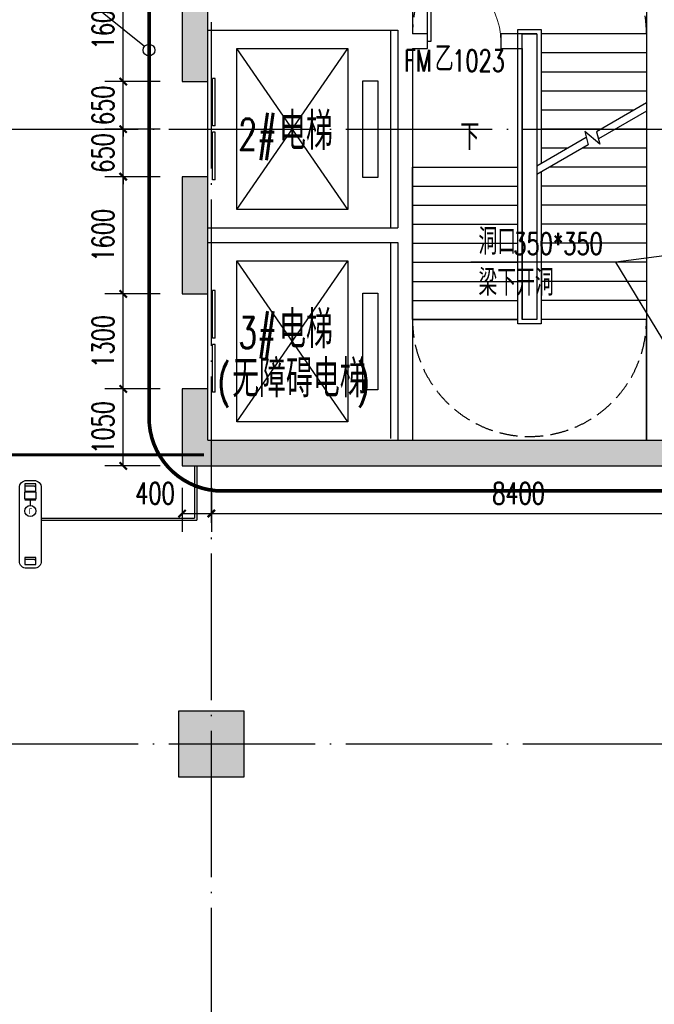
# Model space of a CAD drawing. Extents: x 797781 to 1255204, y 21234 to 1024248.
# Tile 153 of 256: x 944287 to 952965, y 184323 to 197774. Entities that reach past the tile are written whole.
import ezdxf
from ezdxf.enums import TextEntityAlignment as Align

# ---------------------------------------------------------------- set-up
doc = ezdxf.new("R2010")
doc.units = 0
doc.header["$LTSCALE"] = 1000
doc.header["$MEASUREMENT"] = 0
for name, pattern in [('( Hidden )', [0.375, 0.25, -0.125]), ('230303生产综合楼-平面图_t8$0$DASH', [0.35, 0.25, -0.1]), ('230303生产综合楼-平面图_t8$0$DOTE', [2.42, 2, -0.2, 0.02, -0.2])]:
    doc.linetypes.add(name, pattern=pattern)
for name, color, linetype in [('230303生产综合楼-平面图_t8$0$A-PLAN-EVTR', 2, 'Continuous'), ('230303生产综合楼-平面图_t8$0$COLUMN', 40, 'Continuous'), ('230303生产综合楼-平面图_t8$0$DIM_IDEN', 3, 'Continuous'), ('230303生产综合楼-平面图_t8$0$DIM_LEAD', 3, 'Continuous'), ('230303生产综合楼-平面图_t8$0$DIM_SYMB', 3, 'Continuous'), ('230303生产综合楼-平面图_t8$0$DOOR_FIRE', 4, 'Continuous'), ('230303生产综合楼-平面图_t8$0$DOOR_FIRE_TEXT', 7, 'Continuous'), ('230303生产综合楼-平面图_t8$0$DOTE', 1, '230303生产综合楼-平面图_t8$0$DOTE'), ('230303生产综合楼-平面图_t8$0$EM-开关面板-JYZS', 13, 'Continuous'), ('230303生产综合楼-平面图_t8$0$EM-强电插座-JYZS', 223, 'Continuous'), ('230303生产综合楼-平面图_t8$0$FF-固定家具（不到顶）-JYZS', 153, 'Continuous'), ('230303生产综合楼-平面图_t8$0$H-楼板留洞', 6, 'Continuous'), ('230303生产综合楼-平面图_t8$0$PUB_DIM', 3, 'Continuous'), ('230303生产综合楼-平面图_t8$0$PUB_HATCH', 8, 'Continuous'), ('230303生产综合楼-平面图_t8$0$PUB_TEXT', 7, 'Continuous'), ('230303生产综合楼-平面图_t8$0$STAIR', 2, 'Continuous'), ('230303生产综合楼-平面图_t8$0$WALL', 40, 'Continuous'), ('230303生产综合楼-平面图_t8$0$WINDOW', 4, 'Continuous'), ('230303生产综合楼-平面图_t8$0$轮廓', 2, 'Continuous'), ('PUB_HATCH', 8, 'Continuous'), ('防排烟', 7, 'Continuous')]:
    doc.layers.add(name, color=color, linetype=linetype)
doc.styles.add('230303生产综合楼-平面图_t8$0$_TCH_DIM', font='SIMPLEX', dxfattribs={"bigfont": 'GBCBIG'})
doc.styles.add('230303生产综合楼-平面图_T8$0$_TCH_DIM_T3', font='SIMPLEX', dxfattribs={"width": 0.705882, "bigfont": 'GBCBIG'})
doc.styles.add('230303生产综合楼-平面图_t8$0$_TCH_WINDOW', font='SIMPLEX', dxfattribs={"height": 3.5, "bigfont": 'GBCBIG'})
doc.styles.add('230303生产综合楼-平面图_t8$0$宋体', font='txt')
doc.dimstyles.new('230303生产综合楼-平面图_T8$0$_TCH_ARCH&&100', dxfattribs={"dimtxt": 297.5, "dimasz": 100, "dimexe": 250, "dimexo": 300, "dimgap": 126.25, "dimtad": 1, "dimdec": 0, "dimzin": 0, "dimdsep": 46, "dimtxsty": '230303生产综合楼-平面图_T8$0$_TCH_DIM_T3', "dimblk": '230303生产综合楼-平面图_t8$0$_ArchTick', "dimcen": 0.09, "dimclrt": 7, "dimazin": 2, "dimtfac": 1, "dimtdec": 0, "dimtix": 1, "dimtmove": 2, "dimatfit": 3, "dimfxl": 1, "dimtolj": 1, "dimtzin": 0, "dimarcsym": 0})

# ---------------------------------------------------------------- blocks, each defined once
blk = doc.blocks.new('230303生产综合楼-平面图_t8$0$2FND')
at = {"layer": '230303生产综合楼-平面图_t8$0$DIM_LEAD'}
for p, q in [((615544.2, 287), (613444.3, 9.7)), ((615544.2, 287), (613444.3, 9.7)), ((613444.3, 9.7), (611461.3, 9.7)), ((614664.3, -1995.3), (613444.3, 9.7))]:
    blk.add_line(p, q, dxfattribs=at)
at = {"layer": '230303生产综合楼-平面图_t8$0$PUB_TEXT', "style": '230303生产综合楼-平面图_t8$0$_TCH_DIM'}
for s, p in [('洞口', (611566.3, 114.7)), ('梁下开洞', (611566.3, -445.3))]:
    blk.add_text(s, height=357.45, dxfattribs=at).set_placement(p)
at = {"layer": '230303生产综合楼-平面图_t8$0$PUB_TEXT', "style": '230303生产综合楼-平面图_t8$0$_TCH_DIM', "width": 0.705882}
blk.add_text('350*350', height=297.5, dxfattribs=at).set_placement((612042.9, 114.7))
blk = doc.blocks.new('230303生产综合楼-平面图_t8$0$JYZS-门禁刷卡面板-壁装')
blk.add_lwpolyline([(-150, 0), (150, 0), (150, 200), (-150, 200)], close=True)
at = {"color": 8}
blk.add_lwpolyline([(-150, 150), (100, 150), (150, 100)], dxfattribs=at)
blk = doc.blocks.new('230303生产综合楼-平面图_t8$0$JYZS-预留电源接线盒-壁装')
for points in [[(-75, 0), (75, 0)], [(0, 75), (0, 0)]]:
    blk.add_lwpolyline(points)
blk.add_circle((0, 150), 75)
at = {"color": 8, "style": '230303生产综合楼-平面图_t8$0$宋体', "width": 0.8}
blk.add_text('J', height=80, dxfattribs=at).set_placement((0, 150), align=Align.MIDDLE_CENTER)
blk = doc.blocks.new('230303生产综合楼-平面图_t8$0$1FJJ')
at = {"layer": '230303生产综合楼-平面图_t8$0$FF-固定家具（不到顶）-JYZS', "color": 251, "linetype": '230303生产综合楼-平面图_t8$0$DASH', "ltscale": 10}
for p, q in [((909558, -63613), (909558, -64326)), ((909588, -63613), (909588, -64356)), ((907463, -64326), (909558, -64326)), ((907463, -64356), (909588, -64356))]:
    blk.add_line(p, q, dxfattribs=at)
at = {"layer": '230303生产综合楼-平面图_t8$0$FF-固定家具（不到顶）-JYZS'}
blk.add_lwpolyline([(907163, -64913), (907163, -63913, -0.414214), (907263, -63813), (907363, -63813, -0.414214), (907463, -63913), (907463, -64913, -0.414214), (907363, -65013), (907263, -65013, -0.414214)], format="xyb", close=True, dxfattribs=at)
blk.add_lwpolyline([(907388, -64070), (907238, -64070), (907238, -63970), (907388, -63970)], close=True, dxfattribs=at)
at = {"layer": '230303生产综合楼-平面图_t8$0$EM-开关面板-JYZS', "xscale": 0.5, "yscale": 0.5, "zscale": 0.5}
for p in [(907313, -63960), (907313, -64963)]:
    blk.add_blockref('230303生产综合楼-平面图_t8$0$JYZS-门禁刷卡面板-壁装', p, dxfattribs=at)
at = {"layer": '230303生产综合楼-平面图_t8$0$EM-强电插座-JYZS', "rotation": 180}
blk.add_blockref('230303生产综合楼-平面图_t8$0$JYZS-预留电源接线盒-壁装', (907313, -64080), dxfattribs=at)
blk = doc.blocks.new('230303生产综合楼-平面图_t8$0$_ArchTick')
at = {"color": 0, "linetype": 'ByBlock', "const_width": 0.3}
blk.add_lwpolyline([(-0.5, -0.5), (0.5, 0.5)], dxfattribs=at)
blk = doc.blocks.new('*D1266')
at = {"layer": '230303生产综合楼-平面图_t8$0$PUB_DIM', "color": 0, "lineweight": -2, "transparency": 16777216}
for p, q in [((946508, 191379), (946508, 190778)), ((946908, 191379), (946908, 190778)), ((946508, 191028), (946908, 191028))]:
    blk.add_line(p, q, dxfattribs=at)
at = {"layer": 'Defpoints', "color": 0, "transparency": 16777216}
for p in [(946508, 191679), (946908, 191679), (946908, 191028)]:
    blk.add_point(p, dxfattribs=at)
at = {"layer": '230303生产综合楼-平面图_t8$0$PUB_DIM', "color": 0, "lineweight": -2, "transparency": 16777216, "xscale": 100, "yscale": 100, "zscale": 100, "rotation": 180}
blk.add_blockref('230303生产综合楼-平面图_t8$0$_ArchTick', (946508, 191028), dxfattribs=at)
at = {"layer": '230303生产综合楼-平面图_t8$0$PUB_DIM', "color": 0, "lineweight": -2, "transparency": 16777216, "xscale": 100, "yscale": 100, "zscale": 100}
blk.add_blockref('230303生产综合楼-平面图_t8$0$_ArchTick', (946908, 191028), dxfattribs=at)
at = {"layer": '230303生产综合楼-平面图_t8$0$PUB_DIM', "color": 7, "transparency": 16777216, "insert": (946138, 191303), "char_height": 297.5, "attachment_point": 5, "style": '230303生产综合楼-平面图_T8$0$_TCH_DIM_T3'}
blk.add_mtext('\\A1;400', dxfattribs=at)
blk = doc.blocks.new('*D1267')
at = {"layer": '230303生产综合楼-平面图_t8$0$PUB_DIM', "color": 0, "lineweight": -2, "transparency": 16777216}
for p, q in [((946908, 191379), (946908, 190778)), ((955308, 191379), (955308, 190778)), ((946908, 191028), (955308, 191028))]:
    blk.add_line(p, q, dxfattribs=at)
at = {"layer": 'Defpoints', "color": 0, "transparency": 16777216}
for p in [(946908, 191679), (955308, 191679), (955308, 191028)]:
    blk.add_point(p, dxfattribs=at)
at = {"layer": '230303生产综合楼-平面图_t8$0$PUB_DIM', "color": 0, "lineweight": -2, "transparency": 16777216, "xscale": 100, "yscale": 100, "zscale": 100, "rotation": 180}
blk.add_blockref('230303生产综合楼-平面图_t8$0$_ArchTick', (946908, 191028), dxfattribs=at)
at = {"layer": '230303生产综合楼-平面图_t8$0$PUB_DIM', "color": 0, "lineweight": -2, "transparency": 16777216, "xscale": 100, "yscale": 100, "zscale": 100}
blk.add_blockref('230303生产综合楼-平面图_t8$0$_ArchTick', (955308, 191028), dxfattribs=at)
at = {"layer": '230303生产综合楼-平面图_t8$0$PUB_DIM', "color": 7, "transparency": 16777216, "insert": (951108, 191303), "char_height": 297.5, "attachment_point": 5, "style": '230303生产综合楼-平面图_T8$0$_TCH_DIM_T3'}
blk.add_mtext('\\A1;8400', dxfattribs=at)
blk = doc.blocks.new('*D1273')
at = {"layer": '230303生产综合楼-平面图_t8$0$PUB_DIM', "color": 0, "lineweight": -2, "transparency": 16777216}
for p, q in [((946208, 192729), (945453, 192729)), ((945703, 191679), (945703, 192729)), ((946208, 191679), (945453, 191679))]:
    blk.add_line(p, q, dxfattribs=at)
at = {"layer": 'Defpoints', "color": 0, "transparency": 16777216}
for p in [(945703, 192729), (946508, 192729), (946508, 191679)]:
    blk.add_point(p, dxfattribs=at)
at = {"layer": '230303生产综合楼-平面图_t8$0$PUB_DIM', "color": 0, "lineweight": -2, "transparency": 16777216, "xscale": 100, "yscale": 100, "zscale": 100}
for p, rotation in [((945703, 192729), 90), ((945703, 191679), 270)]:
    blk.add_blockref('230303生产综合楼-平面图_t8$0$_ArchTick', p, dxfattribs=dict(at, rotation=rotation))
at = {"layer": '230303生产综合楼-平面图_t8$0$PUB_DIM', "color": 7, "transparency": 16777216, "insert": (945428, 192204), "char_height": 297.5, "attachment_point": 5, "rotation": 90, "style": '230303生产综合楼-平面图_T8$0$_TCH_DIM_T3'}
blk.add_mtext('\\A1;1050', dxfattribs=at)
blk = doc.blocks.new('*D1274')
at = {"layer": '230303生产综合楼-平面图_t8$0$PUB_DIM', "color": 0, "lineweight": -2, "transparency": 16777216}
for p, q in [((946208, 194029), (945453, 194029)), ((945703, 192729), (945703, 194029)), ((946208, 192729), (945453, 192729))]:
    blk.add_line(p, q, dxfattribs=at)
at = {"layer": 'Defpoints', "color": 0, "transparency": 16777216}
for p in [(945703, 194029), (946508, 194029), (946508, 192729)]:
    blk.add_point(p, dxfattribs=at)
at = {"layer": '230303生产综合楼-平面图_t8$0$PUB_DIM', "color": 0, "lineweight": -2, "transparency": 16777216, "xscale": 100, "yscale": 100, "zscale": 100}
for p, rotation in [((945703, 194029), 90), ((945703, 192729), 270)]:
    blk.add_blockref('230303生产综合楼-平面图_t8$0$_ArchTick', p, dxfattribs=dict(at, rotation=rotation))
at = {"layer": '230303生产综合楼-平面图_t8$0$PUB_DIM', "color": 7, "transparency": 16777216, "insert": (945428, 193379), "char_height": 297.5, "attachment_point": 5, "rotation": 90, "style": '230303生产综合楼-平面图_T8$0$_TCH_DIM_T3'}
blk.add_mtext('\\A1;1300', dxfattribs=at)
blk = doc.blocks.new('*D1275')
at = {"layer": '230303生产综合楼-平面图_t8$0$PUB_DIM', "color": 0, "lineweight": -2, "transparency": 16777216}
for p, q in [((946208, 195629), (945453, 195629)), ((945703, 194029), (945703, 195629)), ((946208, 194029), (945453, 194029))]:
    blk.add_line(p, q, dxfattribs=at)
at = {"layer": 'Defpoints', "color": 0, "transparency": 16777216}
for p in [(945703, 195629), (946508, 195629), (946508, 194029)]:
    blk.add_point(p, dxfattribs=at)
at = {"layer": '230303生产综合楼-平面图_t8$0$PUB_DIM', "color": 0, "lineweight": -2, "transparency": 16777216, "xscale": 100, "yscale": 100, "zscale": 100}
for p, rotation in [((945703, 195629), 90), ((945703, 194029), 270)]:
    blk.add_blockref('230303生产综合楼-平面图_t8$0$_ArchTick', p, dxfattribs=dict(at, rotation=rotation))
at = {"layer": '230303生产综合楼-平面图_t8$0$PUB_DIM', "color": 7, "transparency": 16777216, "insert": (945428, 194829), "char_height": 297.5, "attachment_point": 5, "rotation": 90, "style": '230303生产综合楼-平面图_T8$0$_TCH_DIM_T3'}
blk.add_mtext('\\A1;1600', dxfattribs=at)
blk = doc.blocks.new('*D1276')
at = {"layer": '230303生产综合楼-平面图_t8$0$PUB_DIM', "color": 0, "lineweight": -2, "transparency": 16777216}
for p, q in [((946208, 196279), (945453, 196279)), ((945703, 196279), (945703, 196379)), ((945703, 195629), (945703, 196279)), ((946208, 195629), (945453, 195629)), ((945703, 195629), (945703, 195529))]:
    blk.add_line(p, q, dxfattribs=at)
at = {"layer": 'Defpoints', "color": 0, "transparency": 16777216}
for p in [(945703, 196279), (946508, 196279), (946508, 195629)]:
    blk.add_point(p, dxfattribs=at)
at = {"layer": '230303生产综合楼-平面图_t8$0$PUB_DIM', "color": 0, "lineweight": -2, "transparency": 16777216, "xscale": 100, "yscale": 100, "zscale": 100}
for p, rotation in [((945703, 196279), 270), ((945703, 195629), 90)]:
    blk.add_blockref('230303生产综合楼-平面图_t8$0$_ArchTick', p, dxfattribs=dict(at, rotation=rotation))
at = {"layer": '230303生产综合楼-平面图_t8$0$PUB_DIM', "color": 7, "transparency": 16777216, "insert": (945428, 195954), "char_height": 297.5, "attachment_point": 5, "rotation": 90, "style": '230303生产综合楼-平面图_T8$0$_TCH_DIM_T3'}
blk.add_mtext('\\A1;650', dxfattribs=at)
blk = doc.blocks.new('*D1277')
at = {"layer": '230303生产综合楼-平面图_t8$0$PUB_DIM', "color": 0, "lineweight": -2, "transparency": 16777216}
for p, q in [((946208, 196929), (945453, 196929)), ((945703, 196929), (945703, 197029)), ((945703, 196279), (945703, 196929)), ((946208, 196279), (945453, 196279)), ((945703, 196279), (945703, 196179))]:
    blk.add_line(p, q, dxfattribs=at)
at = {"layer": 'Defpoints', "color": 0, "transparency": 16777216}
for p in [(945703, 196929), (946508, 196929), (946508, 196279)]:
    blk.add_point(p, dxfattribs=at)
at = {"layer": '230303生产综合楼-平面图_t8$0$PUB_DIM', "color": 0, "lineweight": -2, "transparency": 16777216, "xscale": 100, "yscale": 100, "zscale": 100}
for p, rotation in [((945703, 196929), 270), ((945703, 196279), 90)]:
    blk.add_blockref('230303生产综合楼-平面图_t8$0$_ArchTick', p, dxfattribs=dict(at, rotation=rotation))
at = {"layer": '230303生产综合楼-平面图_t8$0$PUB_DIM', "color": 7, "transparency": 16777216, "insert": (945428, 196604), "char_height": 297.5, "attachment_point": 5, "rotation": 90, "style": '230303生产综合楼-平面图_T8$0$_TCH_DIM_T3'}
blk.add_mtext('\\A1;650', dxfattribs=at)
blk = doc.blocks.new('*D1278')
at = {"layer": '230303生产综合楼-平面图_t8$0$PUB_DIM', "color": 0, "lineweight": -2, "transparency": 16777216}
for p, q in [((946208, 198529), (945453, 198529)), ((945703, 196929), (945703, 198529)), ((946208, 196929), (945453, 196929))]:
    blk.add_line(p, q, dxfattribs=at)
at = {"layer": 'Defpoints', "color": 0, "transparency": 16777216}
for p in [(945703, 198529), (946508, 198529), (946508, 196929)]:
    blk.add_point(p, dxfattribs=at)
at = {"layer": '230303生产综合楼-平面图_t8$0$PUB_DIM', "color": 0, "lineweight": -2, "transparency": 16777216, "xscale": 100, "yscale": 100, "zscale": 100}
for p, rotation in [((945703, 198529), 90), ((945703, 196929), 270)]:
    blk.add_blockref('230303生产综合楼-平面图_t8$0$_ArchTick', p, dxfattribs=dict(at, rotation=rotation))
at = {"layer": '230303生产综合楼-平面图_t8$0$PUB_DIM', "color": 7, "transparency": 16777216, "insert": (945428, 197729), "char_height": 297.5, "attachment_point": 5, "rotation": 90, "style": '230303生产综合楼-平面图_T8$0$_TCH_DIM_T3'}
blk.add_mtext('\\A1;1600', dxfattribs=at)
blk = doc.blocks.new('230303生产综合楼-平面图_t8$0$$DorLib2D$00000001')
for p, q in [((0.45, 0.975), (0.5, 0.975)), ((0.45, 0), (0.45, 0.975)), ((0.5, 0), (0.5, 0.975)), ((0.5, 0), (0.45, 0))]:
    blk.add_line(p, q)
at = {"lineweight": 13}
blk.add_arc((0.475, 0), 0.975, 91.4693, 180, dxfattribs=at)
blk = doc.blocks.new('230303生产综合楼-平面图_t8$0$$DORLIB2D$00000127')
at = {"color": 0}
for points in [[(-0.533, 0.795), (-0.533, 0.69)], [(-0.033, 0.795), (-0.533, 0.795)], [(-0.033, 0.795), (-0.033, 0.69)], [(0.533, 0.795), (0.033, 0.795)], [(0.033, 0.795), (0.033, 0.69)], [(0.533, 0.795), (0.533, 0.69)], [(-0.033, 0.69), (-0.533, 0.69)], [(0.533, 0.69), (0.033, 0.69)], [(0.5, 0.5), (-0.5, 0.5)]]:
    blk.add_lwpolyline(points, dxfattribs=at)
blk = doc.blocks.new('_FZH')
blk.add_lwpolyline([(-0.5, -0.5), (0.5, -0.5), (0.5, 0.5), (-0.5, 0.5)], close=True)
at = {"layer": 'PUB_HATCH'}
blk.add_solid([(-0.5, -0.5), (0.5, -0.5), (-0.5, 0.5), (0.5, 0.5)], dxfattribs=at)

msp = doc.modelspace()

# ---------------------------------------------------------------- hatches: boundary and pattern name
at = {"layer": '230303生产综合楼-平面图_t8$0$PUB_HATCH'}
for points in [[(946858, 197729.2), (946858, 198529.2), (946508, 198529.2), (946508, 197729.2)], [(946508, 197729.2), (946508, 196929.2), (946858, 196929.2), (946858, 197729.2)], [(946858, 194829.2), (946858, 195629.2), (946508, 195629.2), (946508, 194829.2)], [(946508, 194829.2), (946508, 194029.2), (946858, 194029.2), (946858, 194829.2)], [(946858, 192029.2), (946858, 192729.2), (946508, 192729.2), (946508, 191679.2)], [(946858, 192029.2), (946508, 191679.2), (949558, 191679.2), (949558, 192029.2)], [(949558, 192029.2), (949558, 191679.2), (952958, 191679.2), (952958, 192029.2)], [(952958, 192029.2), (952958, 191679.2), (953658, 191679.2), (953658, 192029.2)]]:
    msp.add_hatch(color=256, dxfattribs=at).paths.add_polyline_path(points)

# ---------------------------------------------------------------- linework, layer by layer
at = {"color": 6, "const_width": 50}
msp.add_lwpolyline([(956556.3, 192335.3, -0.4142136), (955556.3, 191335.3), (947056.3, 191335.3, -0.4142136), (946056.3, 192335.3), (946056.3, 200335.3, -0.4142136), (947056.3, 201335.3), (955556.3, 201335.3, -0.4142136), (956556.3, 200335.3)], format="xyb", close=True, dxfattribs=at)
at = {"layer": '230303生产综合楼-平面图_t8$0$A-PLAN-EVTR'}
for p, q in [((948773, 195179.2), (947258, 197379.2)), ((947258, 197379.2), (948773, 197379.2)), ((947258, 195179.2), (947258, 197379.2)), ((947258, 195179.2), (948773, 197379.2)), ((948773, 197379.2), (948773, 195179.2)), ((948978, 196939.2), (949183, 196939.2)), ((948978, 195619.2), (948978, 196939.2)), ((949183, 196939.2), (949183, 195619.2)), ((949183, 195619.2), (948978, 195619.2)), ((948773, 195179.2), (947258, 195179.2)), ((947258, 192279.2), (948773, 194479.2)), ((948773, 192279.2), (947258, 194479.2)), ((947258, 194479.2), (948773, 194479.2)), ((947258, 192279.2), (947258, 194479.2)), ((948773, 194479.2), (948773, 192279.2)), ((948978, 194039.2), (949183, 194039.2)), ((948978, 192719.2), (948978, 194039.2)), ((949183, 194039.2), (949183, 192719.2)), ((949183, 192719.2), (948978, 192719.2)), ((948773, 192279.2), (947258, 192279.2))]:
    msp.add_line(p, q, dxfattribs=at)
at = {"layer": '230303生产综合楼-平面图_t8$0$DIM_IDEN'}
msp.add_line((945994, 197408.3), (944424.5, 198672), dxfattribs=at)
msp.add_circle((946056.3, 197358.1), 80, dxfattribs=at)
at = {"layer": '230303生产综合楼-平面图_t8$0$DIM_SYMB'}
for points in [[(952108, 197709.2, 0, 0, 0), (952108, 196579.2, 80, 0, 0), (952108, 196279.2, 0, 0, 0)], [(950408, 195889.2, 0, 0, 0), (950408, 192854.2, 0, 0, 0), (952108, 192854.2, 0, 0, 0), (952108, 195719.2, 80, 0, 0), (952108, 196019.2, 0, 0, 0)]]:
    msp.add_lwpolyline(points, format="xyseb", dxfattribs=at)
at = {"layer": '230303生产综合楼-平面图_t8$0$DOTE'}
for p, q in [((946908, 176379.2), (946908, 207979.2)), ((895508, 196279.2), (989908, 196279.2)), ((895508, 187879.2), (989908, 187879.2))]:
    msp.add_line(p, q, dxfattribs=at)
at = {"layer": '230303生产综合楼-平面图_t8$0$H-楼板留洞'}
for points in [[(949358, 197629.2), (949358, 194929.2)], [(949358, 194729.2), (949358, 192054.2)]]:
    msp.add_lwpolyline(points, dxfattribs=at)
at = {"layer": '230303生产综合楼-平面图_t8$0$STAIR'}
for p, q in [((951098, 193619.2), (951098, 197639.2)), ((951098, 197639.2), (951418, 197639.2)), ((951418, 197639.2), (951418, 195808.5)), ((951158, 193679.2), (951158, 197579.2)), ((951158, 197579.2), (951358, 197579.2)), ((951158, 197579.2), (951358, 197579.2)), ((951358, 197579.2), (951358, 195773.9)), ((951358, 197579.2), (951358, 195773.9)), ((952858, 197579.2), (951418, 197579.2)), ((952858, 197579.2), (952858, 196639.9)), ((952858, 197319.2), (951418, 197319.2)), ((952858, 197059.2), (951418, 197059.2)), ((952858, 196799.2), (951418, 196799.2)), ((952683.5, 196539.2), (951418, 196539.2)), ((952858, 196639.9), (952172.4, 196244.1)), ((952858, 196524.5), (952199.2, 196144.1)), ((952858, 196524.5), (952858, 193679.2)), ((952233.2, 196279.2), (951418, 196279.2)), ((952858, 196279.2), (952433.2, 196279.2)), ((952034.1, 196164.2), (951358, 195773.9)), ((952218.6, 196071.7), (952012.6, 196244.6)), ((952012.6, 196244.6), (952060.9, 196064.2)), ((952172.4, 196244.1), (952218.6, 196071.7)), ((952060.9, 196064.2), (951358, 195658.4)), ((951782.9, 196019.2), (951418, 196019.2)), ((952858, 196019.2), (951982.9, 196019.2)), ((949658, 193679.2), (949658, 195759.2)), ((949658, 195759.2), (951098, 195759.2)), ((951158, 193679.2), (951158, 195759.2)), ((952858, 195759.2), (951532.5, 195759.2)), ((951358, 195658.4), (951358, 193679.2)), ((951358, 195658.4), (951358, 193679.2)), ((951418, 195693.1), (951418, 193619.2)), ((949658, 195499.2), (951098, 195499.2)), ((952858, 195499.2), (951418, 195499.2)), ((949658, 195239.2), (951098, 195239.2)), ((952858, 195239.2), (951418, 195239.2)), ((949658, 194979.2), (951098, 194979.2)), ((952858, 194979.2), (951418, 194979.2)), ((949658, 194719.2), (951098, 194719.2)), ((952858, 194719.2), (951418, 194719.2)), ((949658, 194459.2), (951098, 194459.2)), ((952858, 194459.2), (951418, 194459.2)), ((949658, 194199.2), (951098, 194199.2)), ((952858, 194199.2), (951418, 194199.2)), ((949658, 193939.2), (951098, 193939.2)), ((952858, 193939.2), (951418, 193939.2)), ((949658, 193679.2), (951098, 193679.2)), ((949658, 193679.2), (949658, 192029.2)), ((951098, 193679.2), (949658, 193679.2)), ((951418, 193619.2), (951098, 193619.2)), ((951358, 193679.2), (951158, 193679.2)), ((951358, 193679.2), (951158, 193679.2)), ((952858, 193679.2), (951418, 193679.2)), ((952858, 193679.2), (951418, 193679.2)), ((952858, 192029.2), (952858, 193679.2)), ((949658, 192029.2), (952858, 192029.2))]:
    msp.add_line(p, q, dxfattribs=at)
at = {"layer": '230303生产综合楼-平面图_t8$0$WALL'}
for p, q in [((949658, 199729.2), (949658, 197729.2)), ((946508, 198529.2), (946508, 197729.2)), ((946858, 197729.2), (946858, 198529.2)), ((952858, 198229.2), (952858, 197729.2)), ((946508, 197729.2), (946508, 196929.2)), ((946858, 196929.2), (946858, 197729.2)), ((946858, 197629.2), (949458, 197629.2)), ((949458, 197629.2), (949458, 197479.2)), ((949658, 197729.2), (949658, 197579.2)), ((952858, 197729.2), (952858, 194829.2)), ((949458, 197479.2), (949458, 194929.2)), ((949864.7, 197579.2), (949658, 197579.2)), ((949864.7, 197379.2), (949864.7, 197579.2)), ((951358, 197579.2), (950864.7, 197579.2)), ((950864.7, 197579.2), (950864.7, 197379.2)), ((951358, 197579.2), (951358, 193679.2)), ((949658, 197379.2), (949658, 194829.2)), ((949658, 197379.2), (949864.7, 197379.2)), ((950864.7, 197379.2), (951158, 197379.2)), ((951158, 197379.2), (951158, 193679.2)), ((946508, 196929.2), (946858, 196929.2)), ((946858, 195629.2), (946508, 195629.2)), ((946508, 195629.2), (946508, 194829.2)), ((946858, 194829.2), (946858, 195629.2)), ((946858, 194929.2), (949458, 194929.2)), ((946508, 194829.2), (946508, 194029.2)), ((946858, 194029.2), (946858, 194829.2)), ((949658, 194829.2), (949658, 192029.2)), ((952858, 194829.2), (952858, 192629.2)), ((946858, 194729.2), (949458, 194729.2)), ((949458, 194729.2), (949458, 192029.2)), ((946508, 194029.2), (946858, 194029.2)), ((951358, 193679.2), (951158, 193679.2)), ((946858, 192729.2), (946508, 192729.2)), ((946508, 192729.2), (946508, 191679.2)), ((946858, 192029.2), (946858, 192729.2)), ((952858, 192629.2), (952858, 192029.2)), ((946858, 192029.2), (949558, 192029.2)), ((949558, 192029.2), (952958, 192029.2)), ((952958, 192029.2), (953658, 192029.2)), ((946508, 191679.2), (949558, 191679.2)), ((949558, 191679.2), (952958, 191679.2)), ((952958, 191679.2), (953658, 191679.2))]:
    msp.add_line(p, q, dxfattribs=at)
at = {"layer": '230303生产综合楼-平面图_t8$0$轮廓', "linetype": '230303生产综合楼-平面图_t8$0$DASH'}
for centre, start, end in [((951258, 197579.2), 0, 180), ((951258, 193679.9), 180, 0)]:
    msp.add_arc(centre, 1600, start, end, dxfattribs=at)
at = {"layer": '防排烟', "color": 1, "linetype": '( Hidden )', "const_width": 40}
msp.add_lwpolyline([(938858, 191829.2), (946808, 191829.2)], dxfattribs=at)

# ---------------------------------------------------------------- block references
for name, p in [('230303生产综合楼-平面图_t8$0$2FND', (338993.7, 194449.5)), ('230303生产综合楼-平面图_t8$0$1FJJ', (37120.4, 255291.8))]:
    msp.add_blockref(name, p)
at = {"layer": '230303生产综合楼-平面图_t8$0$COLUMN', "xscale": 900, "yscale": 900, "zscale": 900, "rotation": 270}
msp.add_blockref('_FZH', (946908, 187879.2), dxfattribs=at)
at = {"layer": '230303生产综合楼-平面图_t8$0$DOOR_FIRE', "xscale": 1000, "yscale": -1000, "zscale": 200, "rotation": 179.999999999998}
msp.add_blockref('230303生产综合楼-平面图_t8$0$$DorLib2D$00000001', (950364.7, 197479.2), dxfattribs=at)
at = {"layer": '230303生产综合楼-平面图_t8$0$WINDOW', "xscale": 1300, "yscale": 350, "zscale": 350, "rotation": 270}
for p in [(946683, 196279.2), (946683, 193379.2)]:
    msp.add_blockref('230303生产综合楼-平面图_t8$0$$DORLIB2D$00000127', p, dxfattribs=at)

# ---------------------------------------------------------------- texts
at = {"layer": '230303生产综合楼-平面图_t8$0$DOOR_FIRE_TEXT', "style": '230303生产综合楼-平面图_t8$0$_TCH_WINDOW', "width": 0.705882}
for s, p in [('FM', (949543.4, 197064.2)), ('1023', (950201.7, 197064.2))]:
    msp.add_text(s, height=297.5, rotation=360, dxfattribs=at).set_placement(p)
at = {"layer": '230303生产综合楼-平面图_t8$0$DOOR_FIRE_TEXT', "style": '230303生产综合楼-平面图_t8$0$_TCH_WINDOW'}
msp.add_text('乙', height=357.4, rotation=360, dxfattribs=at).set_placement((949963.4, 197064.2))
at = {"layer": '230303生产综合楼-平面图_t8$0$PUB_TEXT', "style": '230303生产综合楼-平面图_t8$0$_TCH_DIM'}
for s, height, p in [('电梯', 510.64, (947833.7, 195995.8)), ('下', 357.4, (950313.1, 195994.2)), ('电梯', 510.64, (947833.7, 193286.3)), ('无障碍电梯', 510.64, (947192.7, 192616.2))]:
    msp.add_text(s, height=height, dxfattribs=at).set_placement(p)
at = {"layer": '230303生产综合楼-平面图_t8$0$PUB_TEXT', "style": '230303生产综合楼-平面图_t8$0$_TCH_DIM', "width": 0.705882}
for s, p in [('2#', (947276.5, 195995.8)), ('3#', (947276.5, 193286.3)), ('(', (946992.7, 192616.2)), (')', (948894.8, 192616.2))]:
    msp.add_text(s, height=425, dxfattribs=at).set_placement(p)

# ---------------------------------------------------------------- dimensions: what is measured, and where the dimension line sits
at = {"layer": '230303生产综合楼-平面图_t8$0$PUB_DIM'}
for p1, p2, distance, picture, middle in [((946508, 196929.2), (946508, 198529.2), 804.6, '*D1278', (945428.4, 197729.2)), ((946508, 196279.2), (946508, 196929.2), 804.6, '*D1277', (945428.4, 196604.2)), ((946508, 195629.2), (946508, 196279.2), 804.6, '*D1276', (945428.4, 195954.2)), ((946508, 194029.2), (946508, 195629.2), 804.6, '*D1275', (945428.4, 194829.2)), ((946508, 192729.2), (946508, 194029.2), 804.6, '*D1274', (945428.4, 193379.2)), ((946508, 191679.2), (946508, 192729.2), 804.6, '*D1273', (945428.4, 192204.2)), ((946908, 191679.2), (955308, 191679.2), -650.8, '*D1267', (951108, 191303.4))]:
    dim = msp.add_aligned_dim(p1=p1, p2=p2, distance=distance, dimstyle='230303生产综合楼-平面图_T8$0$_TCH_ARCH&&100', dxfattribs=at)
    dim.commit()
    dim.dimension.update_dxf_attribs({"geometry": picture, "text_midpoint": middle})
dim = msp.add_linear_dim(base=(946908, 191028.4), p1=(946508, 191679.2), p2=(946908, 191679.2), angle=0, dimstyle='230303生产综合楼-平面图_T8$0$_TCH_ARCH&&100', dxfattribs=at)
dim.commit()
dim.dimension.update_dxf_attribs({"geometry": '*D1266', "text_midpoint": (946138, 191303.4), "dimtype": 161})

doc.saveas('drawing.dxf')
